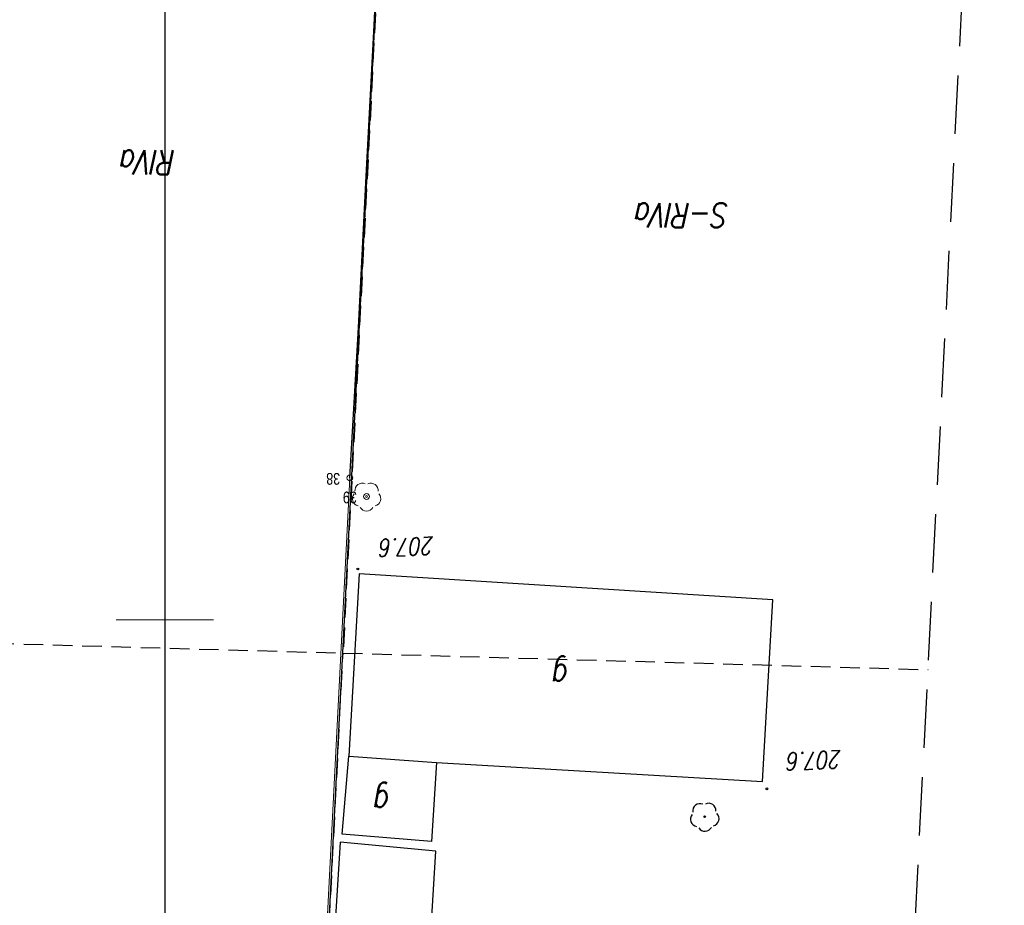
# Model space of a CAD drawing. Extents: x -110 to 11927435, y -6590197 to 5675023.
# Tile 46 of 71: x -56 to -6, y -240 to -194. Entities that reach past the tile are written whole.
import ezdxf
from ezdxf.enums import TextEntityAlignment as Align

# ---------------------------------------------------------------- set-up
doc = ezdxf.new("R2010")
doc.units = 0
doc.header["$PDMODE"] = 33
doc.header["$PDSIZE"] = 0.3
for name, pattern in [('BPB', [1.5, 1, -0.5]), ('BUD', [0]), ('KOU', [1.5, 1, -0.5])]:
    doc.linetypes.add(name, pattern=pattern)
doc.layers.get('0').update_dxf_attribs({"color": 250, "linetype": 'CONTINUOUS', "lineweight": 100})
doc.layers.add('_0', color=7, linetype='CONTINUOUS')
doc.layers.add('OBOP', color=7, linetype='CONTINUOUS', lineweight=13, true_color=0x0a0909)
doc.layers.add('PARSI', color=7, linetype='CONTINUOUS', lineweight=20, true_color=0x0a0909)
for name, color, linetype, lineweight, plot in [('PP$$O', 209, 'CONTINUOUS', 13, False), ('PPZAO', 51, 'CONTINUOUS', 13, False), ('PPZAP', 51, 'CONTINUOUS', 13, False)]:
    doc.layers.add(name, color=color, linetype=linetype, lineweight=lineweight, plot=plot)
doc.styles.add('K1_ACAD', font='romans.shx', dxfattribs={"width": 0.8, "oblique": 12})
doc.styles.add('OPIS_PIK', font='txt', dxfattribs={"width": 0.8, "height": 1.2})
doc.styles.get("Standard").update_dxf_attribs({"font": 'Simplex.SHX', "width": 0.75})
doc.linetypes.add('BGS', pattern='A,3.75,[45,msgB.shx,S=0.625,R=0,X=0,Y=0],3.75', length=7.5)

# ---------------------------------------------------------------- blocks, each defined once
blk = doc.blocks.new('other_WSP')
at = {"linetype": 'Continuous'}
blk.add_circle((0, 0), 0.045, dxfattribs=at)
blk = doc.blocks.new('other_DLI')
at = {"linetype": 'Continuous'}
blk.add_circle((0, 0), 0.045, dxfattribs=at)
for centre, start, end in [((0, 0.375), 30.1401, 149.8599), ((-0.357, 0.116), 102.1445, 221.86), ((0.357, 0.116), 318.14, 77.8555), ((-0.22, -0.303), 174.1482, 293.8542), ((0.22, -0.303), 246.1458, 5.8518)]:
    blk.add_arc(centre, 0.375, start, end, dxfattribs=at)
blk = doc.blocks.new('mzsk01')
at = {"layer": 'PARSI'}
for p, q in [((0, -5), (0, 5)), ((5, 0), (-5, 0))]:
    blk.add_line(p, q, dxfattribs=at)
blk = doc.blocks.new('PIK_ZA')
at = {"layer": 'PPZAP'}
blk.add_point((0, 0), dxfattribs=at)
at = {"layer": 'PP$$O', "oblique": 15, "width": 0.8, "flags": 1}
blk.add_attdef('KOD', (1, -1.3), '', height=0.5, dxfattribs=at)
at = {"layer": 'PPZAO', "color": 0, "style": 'OPIS_PIK', "width": 0.8}
blk.add_attdef('NR_PKT', (1, -0.5), '', height=1.2, dxfattribs=at)
blk = doc.blocks.new('DLI')
at = {"layer": 'OBOP', "color": 0, "linetype": 'ByBlock', "lineweight": -2}
blk.add_circle((0, 0), 0.09, dxfattribs=at)
for centre, start, end in [((0, 0.75), 30.1471, 149.8529), ((-0.71, 0.23), 102.1471, 221.8529), ((0.71, 0.23), 318.1471, 77.8529), ((-0.44, -0.61), 174.1471, 293.8529), ((0.44, -0.61), 246.1471, 5.8529)]:
    blk.add_arc(centre, 0.75, start, end, dxfattribs=at)
blk = doc.blocks.new('mdcp Łuszczanowiece')
at = {"layer": '_0'}
for p, q in [((6591200, 5674750), (6591200, 5675000)), ((6591193.63, 5674956.04), (6591187.34, 5674832.27))]:
    blk.add_line(p, q, dxfattribs=at)
at = {"layer": '_0', "linetype": 'KOU'}
for p, q in [((6591193.63, 5674956.04), (6591190.86, 5674901.7)), ((6591190.86, 5674901.7), (6591160.865, 5674902.549)), ((6591188.59, 5674856.94), (6591190.86, 5674901.7)), ((6591216.23, 5674900.99), (6591190.86, 5674901.7))]:
    blk.add_line(p, q, dxfattribs=at)
at = {"layer": '_0', "linetype": 'BUD'}
for p, q in [((6591186.73, 5674922.45), (6591186.11, 5674911.86)), ((6591191, 5674911.39), (6591191.67, 5674922.15)), ((6591186.11, 5674911.86), (6591191, 5674911.39)), ((6591186.07, 5674907.3), (6591186.32, 5674911.36)), ((6591186.32, 5674911.36), (6591190.9, 5674910.98)), ((6591190.9, 5674910.98), (6591190.56, 5674906.98)), ((6591169.35, 5674908.29), (6591168.82, 5674898.98)), ((6591186.07, 5674907.3), (6591169.35, 5674908.29)), ((6591190.56, 5674906.98), (6591186.07, 5674907.3)), ((6591190.03, 5674897.64), (6591190.56, 5674906.98)), ((6591168.82, 5674898.98), (6591190.03, 5674897.64))]:
    blk.add_line(p, q, dxfattribs=at)
at = {"layer": '_0', "linetype": 'BGS'}
for p, q in [((6591190.504, 5674892.721), (6591190.07, 5674885.015)), ((6591190.07, 5674885.015), (6591189.67, 5674877.27)), ((6591189.67, 5674877.27), (6591189.27, 5674869.525)), ((6591189.27, 5674869.525), (6591188.87, 5674861.78))]:
    blk.add_line(p, q, dxfattribs=at)
at = {"layer": '_0', "linetype": 'BPB', "ltscale": 3}
blk.add_lwpolyline([(6591165.185, 5674987.457), (6591158.691, 5674859.807), (6591109.553, 5674863.045), (6591110.755, 5674725.53), (6591237.72, 5674719.424), (6591252.958, 5674983.187)], close=True, dxfattribs=at)
at = {"layer": '_0', "color": 7, "linetype": 'BGS', "lineweight": 18, "flags": 128}
blk.add_lwpolyline([(6591190.508, 5674892.725), (6591193.608, 5674953.192), (6591191.559, 5674953.483)], dxfattribs=at)
at = {"layer": '_0'}
for name, p, rotation in [('other_DLI', (6591172.319, 5674910.086), 2.394189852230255), ('other_WSP', (6591169.125, 5674908.657), 2.394299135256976), ('other_WSP', (6591190.102, 5674897.393), 2.395200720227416)]:
    blk.add_blockref(name, p, dxfattribs=dict(at, rotation=rotation))
at = {"layer": '_0', "color": 253}
for name, p, rotation in [('other_DLI', (6591172.319, 5674910.086), 2.394189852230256), ('other_WSP', (6591169.125, 5674908.657), 2.394299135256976), ('other_WSP', (6591190.102, 5674897.393), 2.395200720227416)]:
    blk.add_blockref(name, p, dxfattribs=dict(at, rotation=rotation))
at = {"layer": '_0', "color": 253, "xscale": 0.5, "yscale": 0.5, "zscale": 0.5}
blk.add_blockref('mzsk01', (6591200, 5674900), dxfattribs=at)
at = {"layer": '_0', "color": 7, "lineweight": 18, "xscale": 0.5, "yscale": 0.5, "zscale": 0.5}
blk.add_blockref('DLI', (6591189.654, 5674893.677, 208.873), dxfattribs=at)
at = {"layer": '_0', "xscale": 0.5, "yscale": 0.5, "zscale": 0.5}
for p, values in [((6591189.654, 5674893.677, 208.873), {'NR_PKT': '39'}), ((6591190.508, 5674892.725, 207.687), {'NR_PKT': '38'})]:
    blk.add_blockref('PIK_ZA', p, dxfattribs=at).add_auto_attribs(values)
at = {"layer": '_0', "style": 'K1_ACAD', "oblique": 12, "width": 0.8}
for s, height, rotation, p in [('g', 1.25, 2.3944, (6591188.427, 5674908.736)), ('207.6', 0.9, 2.3945, (6591165.297, 5674906.695)), ('g', 1.25, 2.3947, (6591179.268, 5674902.268)), ('207.6', 0.9, 2.3952, (6591186.192, 5674895.749))]:
    blk.add_text(s, height=height, rotation=rotation, dxfattribs=at).set_placement(p)
for s, p in [('S-RIVa', (6591171.038, 5674879.889)), ('RIVa', (6591199.409, 5674877.182))]:
    blk.add_text(s, height=1.25, dxfattribs=at).set_placement(p, align=Align.TOP_LEFT)

msp = doc.modelspace()

# ---------------------------------------------------------------- block references
at = {"layer": '_0', "linetype": 'ByBlock', "lineweight": 9, "rotation": 180}
msp.add_blockref('mdcp Łuszczanowiece', (6591151.409, 5674674.849), dxfattribs=at)

doc.saveas('drawing.dxf')
